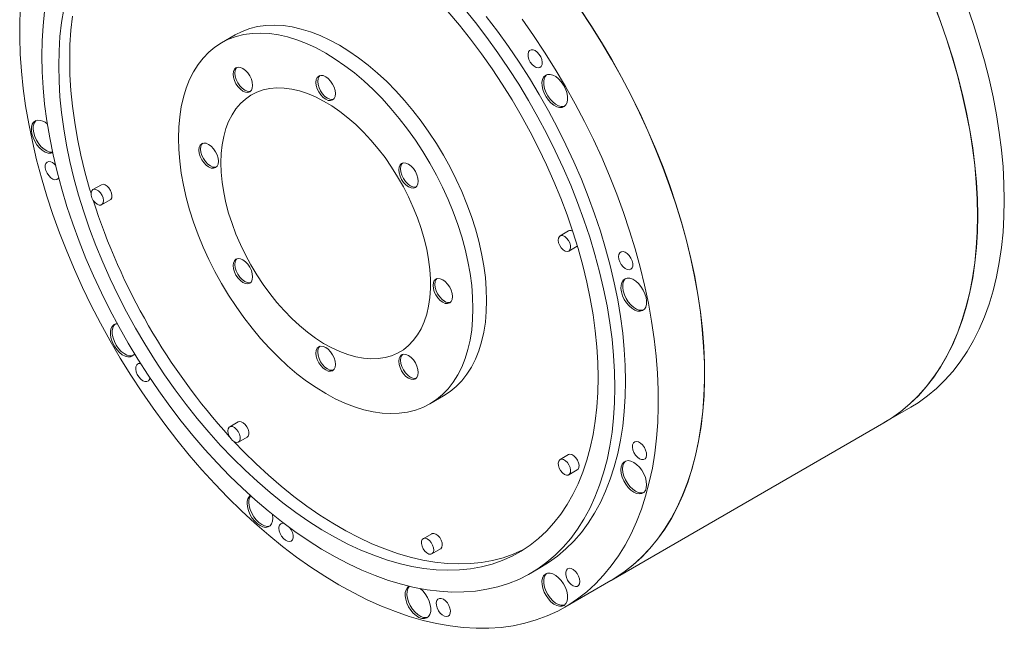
# Model space of a CAD drawing. Header units: millimetres. Extents: x 150 to 1959, y 73 to 1394.
# Tile 3 of 4: x 1394 to 1786, y 985 to 1228. Entities that reach past the tile are written whole.
import ezdxf

# ---------------------------------------------------------------- set-up
doc = ezdxf.new("R2010")
doc.units = ezdxf.units.MM
doc.header["$LTSCALE"] = 5

msp = doc.modelspace()

# ---------------------------------------------------------------- linework, layer by layer
at = {"color": 7, "linetype": 'Continuous', "lineweight": 15}
for p, q in [((1479.48, 1221.61), (1474.03, 1218.47)), ((1426.13, 1161.97), (1422.74, 1160.01)), ((1426.24, 1153.95), (1429.63, 1155.91)), ((1612.32, 1143.55), (1608.92, 1141.59)), ((1612.42, 1135.52), (1615.82, 1137.48)), ((1641.58, 1111.98), (1642.27, 1112.13)), ((1557.03, 1074.7), (1562.47, 1077.85)), ((1738.11, 1067.23), (1748.71, 1073.36)), ((1480.67, 1067.52), (1477.27, 1065.56)), ((1629.28, 1004.41), (1738.04, 1067.19)), ((1480.77, 1059.5), (1484.17, 1061.46)), ((1612.32, 1054.49), (1608.92, 1052.53)), ((1612.42, 1046.47), (1615.82, 1048.43)), ((1557.79, 1023), (1554.39, 1021.04)), ((1557.89, 1014.98), (1561.29, 1016.94)), ((1597.34, 1007.33), (1601.58, 1009.78)), ((1610.83, 993.76), (1629.21, 1004.37))]:
    msp.add_line(p, q, dxfattribs=at)
at = {"color": 7, "linetype": 'Continuous', "lineweight": 15, "flags": 128}
for points in [[(1593.84, 1227.9), (1598.39, 1221.41), (1602.8, 1214.78), (1607.04, 1208.02), (1611.11, 1201.14), (1615, 1194.17), (1618.71, 1187.1), (1622.22, 1179.97), (1625.54, 1172.77), (1628.65, 1165.52), (1631.54, 1158.25), (1634.22, 1150.96), (1636.68, 1143.66), (1638.9, 1136.38), (1640.9, 1129.12), (1642.65, 1121.91), (1644.17, 1114.75), (1645.44, 1107.65), (1646.47, 1100.64), (1647.25, 1093.73), (1647.78, 1086.93), (1648.07, 1080.25), (1648.1, 1073.71), (1647.87, 1067.31), (1647.4, 1061.08), (1646.68, 1055.03), (1645.72, 1049.16), (1644.5, 1043.49), (1643.04, 1038.02), (1641.34, 1032.78), (1639.41, 1027.77), (1637.24, 1023), (1634.84, 1018.48), (1632.21, 1014.21), (1629.37, 1010.22), (1626.31, 1006.49), (1623.04, 1003.05), (1619.58, 999.9), (1615.92, 997.05), (1612.07, 994.49), (1608.04, 992.24), (1603.84, 990.31), (1599.47, 988.68), (1594.95, 987.37), (1590.29, 986.39), (1585.48, 985.72), (1580.55, 985.38), (1575.51, 985.36), (1570.35, 985.66), (1565.1, 986.29), (1559.76, 987.24), (1554.34, 988.51), (1548.86, 990.1), (1543.32, 992), (1537.74, 994.21), (1532.12, 996.73), (1526.48, 999.55), (1520.83, 1002.67), (1515.19, 1006.08), (1509.55, 1009.76), (1503.93, 1013.73), (1498.35, 1017.96), (1492.81, 1022.45), (1487.33, 1027.2), (1481.91, 1032.18), (1476.57, 1037.4), (1471.32, 1042.83), (1466.16, 1048.48), (1461.11, 1054.33), (1456.18, 1060.36), (1451.38, 1066.57), (1446.72, 1072.95), (1442.2, 1079.47), (1437.83, 1086.14), (1433.63, 1092.93), (1429.6, 1099.83), (1425.75, 1106.83), (1422.09, 1113.91), (1418.62, 1121.06), (1415.36, 1128.27), (1412.3, 1135.53), (1409.46, 1142.81), (1406.83, 1150.1), (1404.43, 1157.39), (1402.26, 1164.67), (1400.33, 1171.92), (1398.63, 1179.12), (1397.17, 1186.27), (1395.95, 1193.34), (1394.98, 1200.33), (1394.26, 1207.22), (1393.79, 1213.99), (1393.57, 1220.64), (1393.6, 1227.15), (1393.88, 1233.5)], [(1570.57, 1232.24), (1575.23, 1226.51), (1579.76, 1220.59), (1584.15, 1214.52), (1588.39, 1208.3), (1592.47, 1201.94), (1596.39, 1195.46), (1600.13, 1188.88), (1603.69, 1182.21), (1607.05, 1175.46), (1610.22, 1168.64), (1613.18, 1161.78), (1615.93, 1154.89), (1618.46, 1147.98), (1620.77, 1141.07), (1622.85, 1134.17), (1624.69, 1127.3), (1626.3, 1120.48), (1627.67, 1113.71), (1628.79, 1107.02), (1629.66, 1100.41), (1630.29, 1093.91), (1630.66, 1087.53), (1630.79, 1081.27), (1630.66, 1075.16), (1630.29, 1069.21), (1629.66, 1063.43), (1628.79, 1057.84), (1627.67, 1052.44), (1626.3, 1047.25), (1624.69, 1042.28), (1622.85, 1037.54), (1620.77, 1033.04), (1618.46, 1028.8), (1615.93, 1024.81), (1613.18, 1021.09), (1610.22, 1017.65), (1607.05, 1014.49), (1603.69, 1011.63), (1600.13, 1009.06), (1596.39, 1006.8), (1592.47, 1004.84), (1588.39, 1003.2), (1584.15, 1001.88), (1579.76, 1000.87), (1575.23, 1000.19), (1570.57, 999.83), (1565.8, 999.79), (1560.91, 1000.08), (1555.93, 1000.69), (1550.86, 1001.62), (1545.72, 1002.87), (1540.51, 1004.44), (1535.25, 1006.33), (1529.95, 1008.52), (1524.62, 1011.02), (1519.27, 1013.82), (1513.91, 1016.91), (1508.57, 1020.29), (1503.24, 1023.94), (1497.93, 1027.87), (1492.67, 1032.06), (1487.47, 1036.5), (1482.32, 1041.19), (1477.25, 1046.11), (1472.27, 1051.25), (1467.39, 1056.6), (1462.61, 1062.15), (1457.95, 1067.89), (1453.43, 1073.8), (1449.04, 1079.88), (1444.79, 1086.1), (1440.71, 1092.45), (1436.79, 1098.93), (1433.05, 1105.51), (1429.49, 1112.19), (1426.13, 1118.94), (1422.96, 1125.75), (1420, 1132.61), (1417.25, 1139.5), (1414.72, 1146.41), (1412.41, 1153.33), (1410.33, 1160.22), (1408.49, 1167.09), (1406.88, 1173.92), (1405.52, 1180.68), (1404.4, 1187.38), (1403.52, 1193.98), (1402.9, 1200.48), (1402.52, 1206.87), (1402.39, 1213.12)], [(1757.8, 1234.15), (1760.54, 1226.89), (1763.06, 1219.61), (1765.36, 1212.35), (1767.43, 1205.11), (1769.27, 1197.9), (1770.86, 1190.74), (1772.22, 1183.65), (1773.33, 1176.63), (1774.2, 1169.71), (1774.82, 1162.88), (1775.2, 1156.18), (1775.32, 1149.61), (1775.2, 1143.18), (1774.82, 1136.9), (1774.2, 1130.8), (1773.33, 1124.88), (1772.22, 1119.14), (1770.86, 1113.62), (1769.27, 1108.3), (1767.43, 1103.21), (1765.36, 1098.36), (1763.06, 1093.75), (1760.54, 1089.39), (1757.8, 1085.3), (1754.84, 1081.47), (1751.67, 1077.92), (1748.3, 1074.66), (1744.74, 1071.69), (1740.98, 1069.01), (1738.04, 1067.19)], [(1771.22, 1233.05), (1773.74, 1225.78), (1776.04, 1218.52), (1778.11, 1211.27), (1779.94, 1204.07), (1781.54, 1196.91), (1782.9, 1189.81), (1784.01, 1182.8), (1784.88, 1175.87), (1785.5, 1169.05), (1785.87, 1162.34), (1786, 1155.77), (1785.87, 1149.34), (1785.5, 1143.07), (1784.88, 1136.96), (1784.01, 1131.04), (1782.9, 1125.31), (1781.54, 1119.78), (1779.94, 1114.47), (1778.11, 1109.38), (1776.04, 1104.52), (1773.74, 1099.91), (1771.22, 1095.56), (1768.47, 1091.46), (1765.52, 1087.64), (1762.35, 1084.09), (1758.98, 1080.82), (1755.41, 1077.85), (1751.66, 1075.17), (1748.71, 1073.36)], [(1775.39, 1149.65), (1775.27, 1156.22), (1774.89, 1162.92), (1774.27, 1169.75), (1773.4, 1176.67), (1772.29, 1183.69), (1770.93, 1190.78), (1769.34, 1197.94), (1767.5, 1205.15), (1765.43, 1212.39), (1763.13, 1219.66), (1760.61, 1226.93), (1757.87, 1234.19)], [(1402.39, 1213.12), (1402.52, 1219.23), (1402.9, 1225.18), (1403.52, 1230.96)], [(1411.11, 1231.93), (1410.24, 1226.53), (1409.61, 1220.93), (1409.24, 1215.17), (1409.11, 1209.24), (1409.24, 1203.18), (1409.61, 1196.98), (1410.24, 1190.66), (1411.11, 1184.24), (1412.23, 1177.74), (1413.6, 1171.16), (1415.2, 1164.53), (1417.05, 1157.86), (1419.12, 1151.16), (1421.42, 1144.46), (1423.95, 1137.76), (1426.69, 1131.08), (1429.64, 1124.44), (1432.79, 1117.86), (1436.14, 1111.34), (1439.68, 1104.9), (1443.4, 1098.57), (1447.28, 1092.35), (1451.33, 1086.25), (1455.54, 1080.3), (1459.88, 1074.5), (1464.36, 1068.88), (1468.96, 1063.44), (1473.67, 1058.19), (1478.48, 1053.15), (1483.38, 1048.33), (1488.36, 1043.74), (1493.4, 1039.4), (1498.5, 1035.3), (1503.64, 1031.47), (1508.81, 1027.9), (1513.99, 1024.62), (1519.19, 1021.62), (1524.38, 1018.91), (1529.55, 1016.51), (1534.69, 1014.41), (1539.78, 1012.62), (1544.83, 1011.14), (1549.8, 1009.98), (1554.7, 1009.15), (1559.52, 1008.63), (1564.23, 1008.44), (1568.83, 1008.57), (1573.3, 1009.03), (1577.65, 1009.81), (1581.85, 1010.91), (1585.9, 1012.32), (1589.79, 1014.06), (1593.5, 1016.1), (1597.04, 1018.45), (1600.39, 1021.1), (1603.54, 1024.05), (1606.5, 1027.28), (1609.24, 1030.79), (1611.76, 1034.58), (1614.06, 1038.63), (1616.14, 1042.93), (1617.98, 1047.47), (1619.58, 1052.25), (1620.95, 1057.25), (1622.07, 1062.46), (1622.94, 1067.87), (1623.57, 1073.46), (1623.95, 1079.23), (1624.07, 1085.15)], [(1414.62, 1229.06), (1414, 1223.46), (1413.62, 1217.7), (1413.5, 1211.78), (1413.62, 1205.71), (1414, 1199.51), (1414.62, 1193.19), (1415.5, 1186.77), (1416.62, 1180.27), (1417.98, 1173.69), (1419.59, 1167.06), (1421.43, 1160.39), (1422.01, 1158.43)], [(1624.07, 1085.15), (1623.95, 1091.22), (1623.57, 1097.42), (1622.94, 1103.73), (1622.07, 1110.15), (1620.95, 1116.66), (1619.58, 1123.23), (1617.98, 1129.86), (1616.14, 1136.53), (1614.06, 1143.23), (1611.76, 1149.94), (1609.24, 1156.64), (1606.5, 1163.31), (1603.54, 1169.95), (1600.39, 1176.54), (1597.04, 1183.06), (1593.5, 1189.49), (1589.79, 1195.83), (1585.9, 1202.05), (1581.85, 1208.14), (1577.65, 1214.09), (1573.3, 1219.89), (1568.83, 1225.52), (1564.23, 1230.96)], [(1579.47, 1228.96), (1584, 1223.04), (1588.39, 1216.97), (1592.63, 1210.75), (1596.72, 1204.39), (1600.63, 1197.91), (1604.37, 1191.33), (1607.93, 1184.66), (1611.3, 1177.91), (1614.46, 1171.09), (1617.43, 1164.23), (1620.18, 1157.34), (1622.71, 1150.43), (1625.01, 1143.52), (1627.09, 1136.62), (1628.94, 1129.75), (1630.54, 1122.93), (1631.91, 1116.16), (1633.03, 1109.47), (1633.9, 1102.86), (1634.53, 1096.36), (1634.91, 1089.98), (1635.03, 1083.72), (1634.91, 1077.61), (1634.53, 1071.66), (1633.9, 1065.88), (1633.03, 1060.29), (1631.91, 1054.89), (1630.54, 1049.7), (1628.94, 1044.73), (1627.09, 1039.99), (1625.01, 1035.49), (1622.71, 1031.24), (1620.18, 1027.26), (1617.43, 1023.54), (1614.46, 1020.1), (1611.3, 1016.94), (1607.93, 1014.08), (1604.37, 1011.51), (1601.58, 1009.78)], [(1616.78, 1232.02), (1621.18, 1225.39), (1625.42, 1218.63), (1629.49, 1211.76), (1633.39, 1204.78), (1637.09, 1197.72), (1640.61, 1190.58), (1643.92, 1183.38), (1647.03, 1176.14), (1649.93, 1168.86), (1652.61, 1161.57), (1655.06, 1154.28), (1657.29, 1146.99), (1659.28, 1139.74), (1661.04, 1132.52), (1662.56, 1125.36), (1663.83, 1118.27), (1664.86, 1111.26), (1665.64, 1104.34), (1666.17, 1097.54), (1666.45, 1090.86), (1666.48, 1084.32), (1666.26, 1077.93), (1665.79, 1071.7), (1665.07, 1065.64), (1664.1, 1059.77), (1662.89, 1054.1), (1661.43, 1048.64), (1659.73, 1043.39), (1657.79, 1038.38), (1655.62, 1033.61), (1653.22, 1029.09), (1650.6, 1024.83), (1647.75, 1020.83), (1644.7, 1017.11), (1641.43, 1013.67), (1637.96, 1010.52), (1634.3, 1007.66), (1630.45, 1005.11), (1629.21, 1004.37)], [(1629.28, 1004.41), (1630.52, 1005.15), (1634.37, 1007.7), (1638.03, 1010.56), (1641.5, 1013.71), (1644.77, 1017.15), (1647.82, 1020.87), (1650.67, 1024.87), (1653.29, 1029.13), (1655.69, 1033.65), (1657.86, 1038.42), (1659.8, 1043.44), (1661.5, 1048.68), (1662.96, 1054.14), (1664.17, 1059.81), (1665.14, 1065.68), (1665.86, 1071.74), (1666.33, 1077.97), (1666.55, 1084.36), (1666.52, 1090.9), (1666.24, 1097.58), (1665.71, 1104.39), (1664.93, 1111.3), (1663.9, 1118.31), (1662.63, 1125.4), (1661.11, 1132.56), (1659.35, 1139.78), (1657.36, 1147.03), (1655.13, 1154.32), (1652.68, 1161.61), (1650, 1168.9), (1647.1, 1176.18), (1643.99, 1183.42), (1640.68, 1190.62), (1637.16, 1197.76), (1633.46, 1204.82), (1629.56, 1211.8), (1625.49, 1218.67), (1621.25, 1225.43), (1616.85, 1232.07)], [(1579.67, 1115.85), (1579.54, 1120.35), (1579.16, 1124.98), (1578.54, 1129.72), (1577.67, 1134.54), (1576.55, 1139.43), (1575.2, 1144.36), (1573.61, 1149.32), (1571.8, 1154.27), (1569.77, 1159.21), (1567.54, 1164.11), (1565.1, 1168.94), (1562.48, 1173.69), (1559.67, 1178.34), (1556.7, 1182.87), (1553.58, 1187.26), (1550.32, 1191.48), (1546.93, 1195.53), (1543.44, 1199.38), (1539.84, 1203.01), (1536.17, 1206.42), (1532.43, 1209.59), (1528.64, 1212.5), (1524.81, 1215.14), (1520.98, 1217.5), (1517.14, 1219.57), (1513.32, 1221.34), (1509.53, 1222.81), (1505.79, 1223.96), (1502.11, 1224.8), (1498.52, 1225.31), (1495.02, 1225.5), (1491.63, 1225.36), (1488.37, 1224.9), (1485.25, 1224.12), (1482.28, 1223.02), (1479.48, 1221.61)], [(1456.84, 1180.47), (1456.97, 1184.83), (1457.34, 1189.02), (1457.97, 1193.04), (1458.84, 1196.85), (1459.96, 1200.45), (1461.31, 1203.82), (1462.89, 1206.95), (1464.7, 1209.81), (1466.73, 1212.41), (1468.97, 1214.72), (1471.41, 1216.74), (1474.03, 1218.47), (1476.83, 1219.88), (1479.8, 1220.98), (1482.92, 1221.76), (1486.19, 1222.22), (1489.57, 1222.35), (1493.07, 1222.16), (1496.67, 1221.65), (1500.34, 1220.82), (1504.08, 1219.67), (1507.87, 1218.2), (1511.69, 1216.43), (1515.53, 1214.36), (1519.37, 1212), (1523.19, 1209.36), (1526.98, 1206.45), (1530.72, 1203.28), (1534.4, 1199.87), (1537.99, 1196.23), (1541.49, 1192.38), (1544.88, 1188.34), (1548.14, 1184.11), (1551.26, 1179.73), (1554.23, 1175.2), (1557.03, 1170.55), (1559.66, 1165.8), (1562.09, 1160.96), (1564.33, 1156.07), (1566.36, 1151.13), (1568.17, 1146.17), (1569.75, 1141.22), (1571.11, 1136.29), (1572.22, 1131.4), (1573.09, 1126.58), (1573.72, 1121.84), (1574.1, 1117.21), (1574.22, 1112.7), (1574.1, 1108.34), (1573.72, 1104.15), (1573.09, 1100.13), (1572.22, 1096.32), (1571.11, 1092.72), (1569.75, 1089.35), (1568.17, 1086.22), (1566.36, 1083.36), (1564.33, 1080.76), (1562.09, 1078.45), (1559.66, 1076.43), (1557.03, 1074.71), (1554.23, 1073.29), (1551.26, 1072.19), (1548.14, 1071.41), (1544.88, 1070.95), (1541.49, 1070.82), (1537.99, 1071.01), (1534.4, 1071.52), (1530.72, 1072.35), (1526.98, 1073.5), (1523.19, 1074.97), (1519.37, 1076.74), (1515.53, 1078.81), (1511.69, 1081.17), (1507.87, 1083.81), (1504.08, 1086.72), (1500.34, 1089.89), (1496.67, 1093.3), (1493.07, 1096.94), (1489.57, 1100.79), (1486.19, 1104.83), (1482.92, 1109.06), (1479.8, 1113.44), (1476.83, 1117.97), (1474.03, 1122.62), (1471.41, 1127.37), (1468.97, 1132.21), (1466.73, 1137.1), (1464.7, 1142.04), (1462.89, 1147), (1461.31, 1151.95), (1459.96, 1156.88), (1458.84, 1161.77), (1457.97, 1166.59), (1457.34, 1171.33), (1456.97, 1175.96), (1456.84, 1180.47)], [(1601.46, 1209.06), (1601.77, 1209.78), (1601.83, 1210.72), (1601.64, 1211.78), (1601.22, 1212.86), (1600.6, 1213.88), (1599.85, 1214.74), (1599.01, 1215.37), (1598.18, 1215.71), (1597.42, 1215.72), (1596.8, 1215.42), (1596.38, 1214.82), (1596.19, 1213.98), (1596.25, 1212.97), (1596.56, 1211.88), (1597.09, 1210.82), (1597.78, 1209.87), (1598.59, 1209.12), (1599.43, 1208.63), (1600.24, 1208.45), (1600.94, 1208.6), (1601.46, 1209.06)], [(1485.28, 1205.33), (1484.48, 1206.51), (1483.54, 1207.5), (1482.53, 1208.23), (1481.52, 1208.66), (1480.59, 1208.75), (1479.78, 1208.51), (1479.16, 1207.93), (1478.77, 1207.07), (1478.64, 1205.99), (1478.77, 1204.75), (1479.16, 1203.44), (1479.78, 1202.15), (1480.59, 1200.98), (1481.52, 1199.99), (1482.53, 1199.25), (1483.54, 1198.82), (1484.48, 1198.73), (1485.28, 1198.98), (1485.9, 1199.55), (1486.29, 1200.41), (1486.42, 1201.5), (1486.29, 1202.74), (1485.9, 1204.04), (1485.28, 1205.33)], [(1480.16, 1208.67), (1479.87, 1208.34), (1479.48, 1207.48), (1479.35, 1206.4), (1479.48, 1205.16), (1479.87, 1203.85), (1480.49, 1202.56), (1481.29, 1201.38), (1482.23, 1200.39), (1483.24, 1199.66), (1484.24, 1199.23), (1485.18, 1199.14), (1485.61, 1199.22)], [(1519.42, 1198.23), (1519.29, 1199.47), (1518.9, 1200.78), (1518.28, 1202.06), (1517.48, 1203.24), (1516.54, 1204.23), (1515.53, 1204.97), (1514.52, 1205.4), (1513.59, 1205.49), (1512.78, 1205.24), (1512.16, 1204.67), (1511.77, 1203.81), (1511.64, 1202.72), (1511.77, 1201.48), (1512.16, 1200.18), (1512.78, 1198.89), (1513.59, 1197.71), (1514.52, 1196.72), (1515.53, 1195.99), (1516.54, 1195.56), (1517.48, 1195.46), (1518.28, 1195.71), (1518.9, 1196.29), (1519.29, 1197.15), (1519.42, 1198.23)], [(1513.16, 1205.4), (1512.87, 1205.07), (1512.48, 1204.22), (1512.35, 1203.13), (1512.48, 1201.89), (1512.87, 1200.58), (1513.49, 1199.3), (1514.29, 1198.12), (1515.23, 1197.13), (1516.24, 1196.39), (1517.24, 1195.97), (1518.18, 1195.87), (1518.61, 1195.96)], [(1611.27, 1193.79), (1611.73, 1194.74), (1611.95, 1195.92), (1611.9, 1197.27), (1611.61, 1198.72), (1611.07, 1200.2), (1610.32, 1201.64), (1609.4, 1202.96), (1608.35, 1204.09), (1607.22, 1204.99), (1606.07, 1205.6), (1604.96, 1205.9), (1603.95, 1205.87), (1603.08, 1205.51), (1602.39, 1204.83), (1601.94, 1203.88), (1601.72, 1202.7), (1601.76, 1201.35), (1602.06, 1199.9), (1602.6, 1198.42), (1603.35, 1196.98), (1604.27, 1195.66), (1605.32, 1194.52), (1606.45, 1193.63), (1607.6, 1193.01), (1608.71, 1192.72), (1609.72, 1192.75), (1610.59, 1193.11), (1611.27, 1193.79)], [(1603.58, 1205.76), (1603.1, 1205.24), (1602.64, 1204.29), (1602.43, 1203.11), (1602.47, 1201.76), (1602.77, 1200.31), (1603.31, 1198.83), (1604.05, 1197.39), (1604.98, 1196.07), (1606.03, 1194.93), (1607.16, 1194.04), (1608.31, 1193.42), (1609.41, 1193.13), (1610.43, 1193.16), (1610.8, 1193.26)], [(1473.74, 1170.71), (1473.87, 1174.38), (1474.24, 1177.88), (1474.87, 1181.19), (1475.74, 1184.29), (1476.84, 1187.17), (1478.19, 1189.8), (1479.75, 1192.17), (1481.53, 1194.27), (1483.52, 1196.09), (1485.7, 1197.6), (1488.05, 1198.81), (1490.58, 1199.7), (1493.25, 1200.27), (1496.05, 1200.52), (1498.98, 1200.45), (1502, 1200.05), (1505.11, 1199.34), (1508.27, 1198.3), (1511.49, 1196.95), (1514.72, 1195.3), (1517.96, 1193.36), (1521.19, 1191.13), (1524.38, 1188.64), (1527.52, 1185.9), (1530.58, 1182.91), (1533.56, 1179.71), (1536.43, 1176.32), (1539.17, 1172.74), (1541.77, 1169), (1544.21, 1165.13), (1546.48, 1161.15), (1548.56, 1157.08), (1550.45, 1152.95), (1552.12, 1148.78), (1553.58, 1144.59), (1554.8, 1140.42), (1555.79, 1136.29), (1556.54, 1132.21), (1557.04, 1128.23), (1557.29, 1124.35), (1557.29, 1120.61), (1557.04, 1117.02), (1556.54, 1113.61), (1555.79, 1110.4), (1554.8, 1107.41), (1553.58, 1104.65), (1552.12, 1102.15), (1550.45, 1099.91), (1548.56, 1097.95), (1546.48, 1096.29), (1544.21, 1094.93), (1541.77, 1093.88), (1539.17, 1093.14), (1536.43, 1092.73), (1533.56, 1092.64), (1530.58, 1092.88), (1527.52, 1093.44), (1524.38, 1094.31), (1521.19, 1095.51), (1517.96, 1097.01), (1514.72, 1098.8), (1511.49, 1100.89), (1508.27, 1103.25), (1505.11, 1105.87), (1502, 1108.74), (1498.98, 1111.83), (1496.05, 1115.13), (1493.25, 1118.62), (1490.58, 1122.28), (1488.05, 1126.09), (1485.7, 1130.02), (1483.52, 1134.05), (1481.53, 1138.15), (1479.75, 1142.31), (1478.19, 1146.49), (1476.84, 1150.67), (1475.74, 1154.82), (1474.87, 1158.93), (1474.24, 1162.96), (1473.87, 1166.9), (1473.74, 1170.71)], [(1400.79, 1187.72), (1399.87, 1187.47), (1399.12, 1186.9), (1398.58, 1186.03), (1398.29, 1184.92), (1398.24, 1183.62), (1398.46, 1182.2), (1398.92, 1180.72), (1399.6, 1179.26), (1400.47, 1177.89), (1401.48, 1176.69), (1402.59, 1175.7), (1403.74, 1174.99), (1404.87, 1174.59), (1405.92, 1174.51), (1406.71, 1174.7)], [(1400.1, 1187.57), (1399.83, 1187.3), (1399.29, 1186.44), (1398.99, 1185.33), (1398.95, 1184.03), (1399.16, 1182.61), (1399.62, 1181.13), (1400.31, 1179.67), (1401.18, 1178.3), (1402.19, 1177.09), (1403.3, 1176.11), (1404.45, 1175.4), (1405.57, 1174.99), (1406.63, 1174.92), (1406.67, 1174.92)], [(1468.86, 1178.02), (1467.86, 1178.45), (1466.92, 1178.54), (1466.11, 1178.29), (1465.49, 1177.72), (1465.11, 1176.86), (1464.97, 1175.77), (1465.11, 1174.53), (1465.49, 1173.23), (1466.11, 1171.94), (1466.92, 1170.76), (1467.86, 1169.77), (1468.86, 1169.04), (1469.87, 1168.61), (1470.81, 1168.51), (1471.61, 1168.76), (1472.23, 1169.34), (1472.62, 1170.2), (1472.75, 1171.28), (1472.62, 1172.52), (1472.23, 1173.83), (1471.61, 1175.11), (1470.81, 1176.29), (1469.87, 1177.28), (1468.86, 1178.02)], [(1466.49, 1178.45), (1466.2, 1178.12), (1465.81, 1177.27), (1465.68, 1176.18), (1465.81, 1174.94), (1466.2, 1173.63), (1466.82, 1172.35), (1467.62, 1171.17), (1468.56, 1170.18), (1469.57, 1169.44), (1470.58, 1169.02), (1471.51, 1168.92), (1471.94, 1169.01)], [(1405.13, 1171.23), (1404.47, 1171.01), (1404, 1170.48), (1403.75, 1169.69), (1403.75, 1168.72), (1404, 1167.64), (1404.47, 1166.56), (1405.13, 1165.58), (1405.92, 1164.77), (1406.76, 1164.21), (1407.58, 1163.95), (1408.31, 1164.02), (1408.88, 1164.4), (1409.1, 1164.72)], [(1551.28, 1160.88), (1551.9, 1161.45), (1552.29, 1162.31), (1552.42, 1163.4), (1552.29, 1164.64), (1551.9, 1165.94), (1551.28, 1167.23), (1550.48, 1168.41), (1549.54, 1169.4), (1548.53, 1170.13), (1547.52, 1170.56), (1546.59, 1170.65), (1545.78, 1170.4), (1545.16, 1169.83), (1544.77, 1168.97), (1544.64, 1167.89), (1544.77, 1166.65), (1545.16, 1165.34), (1545.78, 1164.05), (1546.59, 1162.88), (1547.52, 1161.88), (1548.53, 1161.15), (1549.54, 1160.72), (1550.48, 1160.63), (1551.28, 1160.88)], [(1546.16, 1170.57), (1545.87, 1170.24), (1545.48, 1169.38), (1545.35, 1168.3), (1545.48, 1167.06), (1545.87, 1165.75), (1546.49, 1164.46), (1547.29, 1163.28), (1548.23, 1162.29), (1549.24, 1161.56), (1550.24, 1161.13), (1551.18, 1161.04), (1551.61, 1161.12)], [(1429.63, 1155.91), (1429.9, 1156.12), (1430.26, 1156.76), (1430.36, 1157.63), (1430.19, 1158.65), (1429.77, 1159.7), (1429.15, 1160.67), (1428.39, 1161.45), (1427.58, 1161.95), (1426.8, 1162.14), (1426.13, 1161.97), (1426.13, 1161.97)], [(1422.74, 1160.01), (1422.27, 1159.52), (1422.03, 1158.75), (1422.07, 1157.79), (1422.36, 1156.75), (1422.89, 1155.72), (1423.59, 1154.84), (1424.39, 1154.19), (1425.2, 1153.84), (1425.93, 1153.83), (1426.5, 1154.16), (1426.86, 1154.8), (1426.96, 1155.67), (1426.79, 1156.69), (1426.38, 1157.74), (1425.76, 1158.71), (1425, 1159.49), (1424.18, 1159.99), (1423.4, 1160.18), (1422.74, 1160.01)], [(1738.11, 1067.23), (1741.05, 1069.05), (1744.81, 1071.73), (1748.37, 1074.7), (1751.74, 1077.96), (1754.91, 1081.51), (1757.87, 1085.34), (1760.61, 1089.43), (1763.13, 1093.79), (1765.43, 1098.4), (1767.5, 1103.25), (1769.34, 1108.34), (1770.93, 1113.66), (1772.29, 1119.19), (1773.4, 1124.92), (1774.27, 1130.84), (1774.89, 1136.94), (1775.27, 1143.22), (1775.39, 1149.65)], [(1612.42, 1135.52), (1612.9, 1136.02), (1613.13, 1136.78), (1613.1, 1137.74), (1612.8, 1138.79), (1612.27, 1139.81), (1611.57, 1140.7), (1610.78, 1141.35), (1609.97, 1141.7), (1609.24, 1141.71), (1608.66, 1141.38), (1608.3, 1140.74), (1608.2, 1139.87), (1608.37, 1138.85), (1608.79, 1137.8), (1609.41, 1136.83), (1610.17, 1136.05), (1610.98, 1135.54), (1611.76, 1135.36), (1612.42, 1135.52)], [(1636.54, 1128.06), (1637.2, 1128.29), (1637.67, 1128.82), (1637.92, 1129.6), (1637.92, 1130.58), (1637.67, 1131.65), (1637.2, 1132.73), (1636.54, 1133.72), (1635.75, 1134.53), (1634.91, 1135.08), (1634.09, 1135.34), (1633.36, 1135.28), (1632.78, 1134.89), (1632.42, 1134.23), (1632.29, 1133.34), (1632.42, 1132.3), (1632.78, 1131.21), (1633.36, 1130.17), (1634.09, 1129.26), (1634.91, 1128.57), (1635.75, 1128.16), (1636.54, 1128.06)], [(1479.78, 1132.29), (1479.16, 1131.72), (1478.77, 1130.86), (1478.64, 1129.77), (1478.77, 1128.53), (1479.16, 1127.23), (1479.78, 1125.94), (1480.59, 1124.76), (1481.52, 1123.77), (1482.53, 1123.04), (1483.54, 1122.61), (1484.48, 1122.52), (1485.28, 1122.77), (1485.9, 1123.34), (1486.29, 1124.2), (1486.42, 1125.28), (1486.29, 1126.52), (1485.9, 1127.83), (1485.28, 1129.12), (1484.48, 1130.3), (1483.54, 1131.29), (1482.53, 1132.02), (1481.52, 1132.45), (1480.59, 1132.54), (1479.78, 1132.29)], [(1480.16, 1132.46), (1479.87, 1132.13), (1479.48, 1131.27), (1479.35, 1130.18), (1479.48, 1128.94), (1479.87, 1127.64), (1480.49, 1126.35), (1481.29, 1125.17), (1482.23, 1124.18), (1483.24, 1123.45), (1484.24, 1123.02), (1485.18, 1122.92), (1485.61, 1123.01)], [(1562.2, 1115.15), (1563.21, 1114.72), (1564.14, 1114.63), (1564.95, 1114.88), (1565.57, 1115.45), (1565.96, 1116.31), (1566.09, 1117.4), (1565.96, 1118.64), (1565.57, 1119.94), (1564.95, 1121.23), (1564.14, 1122.41), (1563.21, 1123.4), (1562.2, 1124.13), (1561.19, 1124.56), (1560.26, 1124.66), (1559.45, 1124.41), (1558.83, 1123.83), (1558.44, 1122.97), (1558.31, 1121.89), (1558.44, 1120.65), (1558.83, 1119.34), (1559.45, 1118.06), (1560.26, 1116.88), (1561.19, 1115.89), (1562.2, 1115.15)], [(1559.83, 1124.57), (1559.54, 1124.24), (1559.15, 1123.38), (1559.02, 1122.3), (1559.15, 1121.06), (1559.54, 1119.75), (1560.16, 1118.46), (1560.96, 1117.29), (1561.9, 1116.3), (1562.91, 1115.56)], [(1640.88, 1111.57), (1641.8, 1111.83), (1642.55, 1112.4), (1643.08, 1113.26), (1643.38, 1114.37), (1643.42, 1115.67), (1643.21, 1117.09), (1642.75, 1118.57), (1642.07, 1120.03), (1641.2, 1121.4), (1640.19, 1122.61), (1639.08, 1123.59), (1637.93, 1124.3), (1636.8, 1124.71), (1635.75, 1124.78), (1634.83, 1124.53), (1634.08, 1123.96), (1633.54, 1123.1), (1633.24, 1121.99), (1633.2, 1120.69), (1633.41, 1119.26), (1633.87, 1117.78), (1634.55, 1116.32), (1635.42, 1114.95), (1636.44, 1113.75), (1637.55, 1112.77), (1638.7, 1112.05), (1639.82, 1111.65), (1640.88, 1111.57)], [(1635.06, 1124.63), (1634.78, 1124.37), (1634.25, 1123.5), (1633.95, 1122.39), (1633.91, 1121.09), (1634.12, 1119.67), (1634.58, 1118.19), (1635.26, 1116.73), (1636.13, 1115.36), (1637.15, 1114.16), (1638.26, 1113.17), (1639.4, 1112.46), (1640.53, 1112.06), (1641.58, 1111.98)], [(1562.47, 1077.85), (1562.48, 1077.85), (1565.1, 1079.57), (1567.54, 1081.59), (1569.77, 1083.9), (1571.8, 1086.5), (1573.61, 1089.37), (1575.2, 1092.49), (1576.55, 1095.86), (1577.67, 1099.46), (1578.54, 1103.28), (1579.16, 1107.29), (1579.54, 1111.49), (1579.67, 1115.85)], [(1430.39, 1105.51), (1429.94, 1104.56), (1429.72, 1103.38), (1429.76, 1102.03), (1430.06, 1100.58), (1430.6, 1099.09), (1431.35, 1097.66), (1432.27, 1096.34), (1433.32, 1095.2), (1434.45, 1094.3), (1435.6, 1093.69), (1436.71, 1093.39), (1437.72, 1093.43), (1438.59, 1093.79), (1439.27, 1094.46), (1439.38, 1094.62)], [(1431.58, 1106.44), (1431.1, 1105.91), (1430.64, 1104.96), (1430.43, 1103.79), (1430.47, 1102.44), (1430.77, 1100.98), (1431.31, 1099.5), (1432.05, 1098.07), (1432.98, 1096.74), (1434.03, 1095.61), (1435.16, 1094.71), (1436.31, 1094.1), (1437.41, 1093.8), (1438.43, 1093.83), (1438.8, 1093.94)], [(1511.64, 1094.94), (1511.77, 1093.7), (1512.16, 1092.39), (1512.78, 1091.11), (1513.59, 1089.93), (1514.52, 1088.94), (1515.53, 1088.2), (1516.54, 1087.77), (1517.48, 1087.68), (1518.28, 1087.93), (1518.9, 1088.5), (1519.29, 1089.36), (1519.42, 1090.45), (1519.29, 1091.69), (1518.9, 1092.99), (1518.28, 1094.28), (1517.48, 1095.46), (1516.54, 1096.45), (1515.53, 1097.18), (1514.52, 1097.61), (1513.59, 1097.71), (1512.78, 1097.46), (1512.16, 1096.88), (1511.77, 1096.02), (1511.64, 1094.94)], [(1512.35, 1095.35), (1512.48, 1094.11), (1512.87, 1092.8), (1513.49, 1091.51), (1514.29, 1090.33), (1515.23, 1089.34), (1516.24, 1088.61), (1517.24, 1088.18), (1518.18, 1088.09), (1518.61, 1088.17)], [(1545.78, 1087.84), (1546.59, 1086.66), (1547.52, 1085.67), (1548.53, 1084.94), (1549.54, 1084.51), (1550.48, 1084.42), (1551.28, 1084.66), (1551.9, 1085.24), (1552.29, 1086.1), (1552.42, 1087.18), (1552.29, 1088.42), (1551.9, 1089.73), (1551.28, 1091.02), (1550.48, 1092.19), (1549.54, 1093.18), (1548.53, 1093.92), (1547.52, 1094.35), (1546.59, 1094.44), (1545.78, 1094.19), (1545.16, 1093.62), (1544.77, 1092.76), (1544.64, 1091.67), (1544.77, 1090.43), (1545.16, 1089.13), (1545.78, 1087.84)], [(1546.16, 1094.36), (1545.87, 1094.03), (1545.48, 1093.17), (1545.35, 1092.08), (1545.48, 1090.84), (1545.87, 1089.53), (1546.49, 1088.25)], [(1440.21, 1090.24), (1439.9, 1089.51), (1439.84, 1088.57), (1440.02, 1087.52), (1440.45, 1086.43), (1441.06, 1085.41), (1441.82, 1084.55), (1442.66, 1083.92), (1443.49, 1083.59), (1444.25, 1083.57), (1444.87, 1083.88), (1445.29, 1084.48), (1445.46, 1085.1)], [(1546.49, 1088.25), (1547.29, 1087.07), (1548.23, 1086.08), (1549.24, 1085.34), (1550.24, 1084.92), (1551.18, 1084.82), (1551.61, 1084.91)], [(1484.17, 1061.46), (1484.59, 1061.87), (1484.86, 1062.61), (1484.86, 1063.55), (1484.59, 1064.59), (1484.09, 1065.62), (1483.41, 1066.53), (1482.62, 1067.22), (1481.81, 1067.61), (1481.06, 1067.66), (1480.67, 1067.52)], [(1476.55, 1063.96), (1476.68, 1062.95), (1477.07, 1061.9), (1477.67, 1060.92), (1478.41, 1060.11), (1479.23, 1059.56), (1480.02, 1059.34), (1480.7, 1059.46), (1481.2, 1059.91), (1481.46, 1060.65), (1481.46, 1061.59), (1481.2, 1062.63), (1480.7, 1063.66), (1480.02, 1064.57), (1479.23, 1065.26), (1478.41, 1065.65), (1477.67, 1065.7), (1477.07, 1065.41), (1476.68, 1064.81), (1476.55, 1063.96)], [(1479.04, 1059.66), (1482.86, 1055.68), (1487.76, 1050.86), (1492.74, 1046.27), (1497.78, 1041.93), (1502.88, 1037.83), (1508.02, 1034), (1513.19, 1030.43), (1518.38, 1027.15), (1523.57, 1024.15), (1528.76, 1021.45), (1533.93, 1019.04), (1539.07, 1016.94), (1544.17, 1015.15), (1549.21, 1013.67), (1554.19, 1012.52), (1559.09, 1011.68), (1563.9, 1011.16), (1568.61, 1010.97), (1573.21, 1011.1), (1577.69, 1011.56), (1582.03, 1012.34), (1586.23, 1013.44), (1590.28, 1014.86), (1594.17, 1016.59), (1594.75, 1016.88)], [(1640.61, 1052.85), (1641.44, 1052.51), (1642.2, 1052.5), (1642.82, 1052.8), (1643.24, 1053.4), (1643.43, 1054.24), (1643.37, 1055.25), (1643.06, 1056.33), (1642.53, 1057.4), (1641.84, 1058.35), (1641.03, 1059.1), (1640.19, 1059.59), (1639.38, 1059.77), (1638.69, 1059.62), (1638.16, 1059.16), (1637.85, 1058.43), (1637.79, 1057.5), (1637.98, 1056.44), (1638.4, 1055.35), (1639.02, 1054.34), (1639.78, 1053.47), (1640.61, 1052.85)], [(1610.67, 1046.64), (1611.48, 1046.33), (1612.19, 1046.37), (1612.75, 1046.74), (1613.07, 1047.41), (1613.14, 1048.31), (1612.94, 1049.34), (1612.49, 1050.38), (1611.85, 1051.33), (1611.08, 1052.08), (1610.27, 1052.55), (1609.5, 1052.69), (1608.85, 1052.49), (1608.41, 1051.96), (1608.21, 1051.16), (1608.28, 1050.18), (1608.6, 1049.13), (1609.15, 1048.12), (1609.87, 1047.26), (1610.67, 1046.64)], [(1615.82, 1048.43), (1616.14, 1048.7), (1616.47, 1049.37), (1616.53, 1050.27), (1616.33, 1051.3), (1615.89, 1052.34), (1615.25, 1053.29), (1614.48, 1054.04), (1613.66, 1054.51), (1612.89, 1054.65), (1612.32, 1054.49)], [(1638.31, 1039.56), (1639.45, 1039.05), (1640.54, 1038.86), (1641.51, 1039), (1642.32, 1039.47), (1642.93, 1040.24), (1643.31, 1041.28), (1643.44, 1042.52), (1643.31, 1043.91), (1642.93, 1045.38), (1642.32, 1046.86), (1641.51, 1048.26), (1640.54, 1049.53), (1639.45, 1050.59), (1638.31, 1051.4), (1637.17, 1051.91), (1636.09, 1052.1), (1635.12, 1051.95), (1634.3, 1051.48), (1633.69, 1050.71), (1633.31, 1049.68), (1633.19, 1048.44), (1633.31, 1047.05), (1633.69, 1045.58), (1634.3, 1044.1), (1635.12, 1042.69), (1636.09, 1041.43), (1637.17, 1040.37), (1638.31, 1039.56)], [(1635.06, 1051.93), (1635.01, 1051.89), (1634.4, 1051.12), (1634.02, 1050.09), (1633.89, 1048.85), (1634.02, 1047.45), (1634.4, 1045.98), (1635.01, 1044.51), (1635.82, 1043.1), (1636.8, 1041.84), (1637.88, 1040.77), (1639.02, 1039.97)], [(1484.23, 1035.12), (1484.36, 1033.73), (1484.74, 1032.26), (1485.35, 1030.78), (1486.16, 1029.38), (1487.13, 1028.11), (1488.22, 1027.05), (1489.36, 1026.24), (1490.5, 1025.73), (1491.58, 1025.54), (1492.55, 1025.69), (1493.36, 1026.15), (1493.97, 1026.92), (1494.35, 1027.96), (1494.48, 1029.2), (1494.35, 1030.59), (1494.33, 1030.7)], [(1484.94, 1035.53), (1485.07, 1034.14), (1485.44, 1032.67), (1486.06, 1031.19), (1486.87, 1029.78), (1487.84, 1028.52), (1488.92, 1027.45), (1490.06, 1026.65), (1491.2, 1026.14), (1492.29, 1025.95), (1493.26, 1026.09), (1493.32, 1026.11)], [(1496.89, 1025.16), (1497.01, 1024.12), (1497.38, 1023.04), (1497.95, 1021.99), (1498.68, 1021.08), (1499.5, 1020.39), (1500.34, 1019.98), (1501.13, 1019.88), (1501.79, 1020.11), (1502.26, 1020.64), (1502.51, 1021.43), (1502.51, 1022.4), (1502.26, 1023.47), (1501.79, 1024.55), (1501.26, 1025.37)], [(1554.39, 1017), (1555.05, 1016.07), (1555.84, 1015.35), (1556.65, 1014.92), (1557.41, 1014.82), (1558.03, 1015.07), (1558.45, 1015.64), (1558.61, 1016.46), (1558.51, 1017.45), (1558.16, 1018.51), (1557.58, 1019.5), (1556.85, 1020.34), (1556.04, 1020.92), (1555.24, 1021.19), (1554.54, 1021.11), (1554.02, 1020.7), (1553.72, 1019.99), (1553.69, 1019.07), (1553.92, 1018.04), (1554.39, 1017)], [(1561.29, 1016.94), (1561.42, 1017.03), (1561.84, 1017.6), (1562.01, 1018.42), (1561.91, 1019.41), (1561.55, 1020.47), (1560.97, 1021.46), (1560.24, 1022.3), (1559.43, 1022.88), (1558.64, 1023.15), (1557.94, 1023.07), (1557.79, 1023)], [(1612.59, 1003.57), (1613.37, 1002.76), (1614.21, 1002.21), (1615.04, 1001.95), (1615.77, 1002.01), (1616.34, 1002.4), (1616.71, 1003.06), (1616.83, 1003.95), (1616.71, 1004.99), (1616.34, 1006.08), (1615.77, 1007.12), (1615.04, 1008.03), (1614.21, 1008.72), (1613.37, 1009.13), (1612.59, 1009.23), (1611.93, 1009), (1611.45, 1008.47), (1611.21, 1007.69), (1611.21, 1006.71), (1611.45, 1005.64), (1611.93, 1004.56), (1612.59, 1003.57)], [(1604.27, 997.04), (1605.32, 995.91), (1606.45, 995.01), (1607.6, 994.4), (1608.71, 994.1), (1609.72, 994.13), (1610.59, 994.49), (1611.27, 995.17), (1611.73, 996.12), (1611.95, 997.3), (1611.9, 998.65), (1611.61, 1000.1), (1611.07, 1001.58), (1610.32, 1003.02), (1609.4, 1004.34), (1608.35, 1005.47), (1607.22, 1006.37), (1606.07, 1006.99), (1604.96, 1007.28), (1603.95, 1007.25), (1603.08, 1006.89), (1602.39, 1006.21), (1601.94, 1005.26), (1601.72, 1004.08), (1601.76, 1002.73), (1602.06, 1001.28), (1602.6, 999.8), (1603.35, 998.36), (1604.27, 997.04)], [(1603.58, 1007.14), (1603.1, 1006.62), (1602.64, 1005.67), (1602.43, 1004.49), (1602.47, 1003.14), (1602.77, 1001.69), (1603.31, 1000.21), (1604.05, 998.77), (1604.98, 997.45)], [(1548.69, 1002.09), (1548.08, 1001.6), (1547.54, 1000.73), (1547.24, 999.62), (1547.2, 998.32), (1547.41, 996.9), (1547.87, 995.42)], [(1547.87, 995.42), (1548.55, 993.96), (1549.42, 992.59), (1550.44, 991.39), (1551.55, 990.4), (1552.7, 989.69), (1553.82, 989.29), (1554.88, 989.21), (1555.8, 989.46), (1556.55, 990.04), (1557.08, 990.9), (1557.38, 992.01), (1557.42, 993.31), (1557.21, 994.73), (1556.75, 996.21), (1556.07, 997.67), (1555.2, 999.04), (1554.19, 1000.24), (1553.17, 1001.16)], [(1548.85, 1002.07), (1548.78, 1002), (1548.25, 1001.14), (1547.95, 1000.03), (1547.91, 998.73), (1548.12, 997.31), (1548.58, 995.83)], [(1559.98, 993.44), (1560.51, 992.37), (1561.2, 991.42), (1562.01, 990.67), (1562.85, 990.18), (1563.66, 990.01), (1564.36, 990.15), (1564.88, 990.61), (1565.19, 991.34), (1565.25, 992.27), (1565.06, 993.33), (1564.64, 994.42), (1564.02, 995.44), (1563.27, 996.3), (1562.43, 996.92), (1561.6, 997.26), (1560.84, 997.28), (1560.22, 996.97), (1559.8, 996.37), (1559.61, 995.53), (1559.67, 994.52), (1559.98, 993.44)], [(1604.98, 997.45), (1606.03, 996.31), (1607.16, 995.42), (1608.31, 994.8), (1609.41, 994.51), (1610.43, 994.54), (1610.8, 994.65)], [(1548.58, 995.83), (1549.26, 994.37), (1550.13, 993), (1551.15, 991.79), (1552.26, 990.81), (1553.4, 990.1), (1554.53, 989.69), (1555.58, 989.62), (1556.27, 989.77)]]:
    msp.add_lwpolyline(points, dxfattribs=at)
at = {"color": 7, "linetype": 'Continuous', "lineweight": 15}
for centre, radius, start, end in [((1400.7, 1182.12), 5.6, 46.0612, 89.0022), ((1404.87, 1167.55), 3.7, 36.5832, 85.9103), ((1666.98, 1234.02), 256.38, 197.7528, 222.2472), ((1613.04, 1142.02), 1.69, 55.2927, 115.3945), ((1564.58, 1117.98), 2.94, 235.3083, 283.8323), ((1432.48, 1104.06), 2.54, 90.5689, 145.349), ((1515.28, 1095.59), 2.94, 136.1652, 184.695), ((1441.41, 1089.36), 1.49, 76.9909, 143.8025), ((1641.19, 1043), 3.72, 234.4199, 286.9711), ((1487.89, 1035.49), 3.68, 130.8773, 185.8067), ((1489.18, 1035.76), 4.25, 146.238, 183.1548), ((1498.56, 1025.46), 1.7, 78.0134, 190.1955)]:
    msp.add_arc(centre, radius, start, end, dxfattribs=at)

doc.saveas('drawing.dxf')
